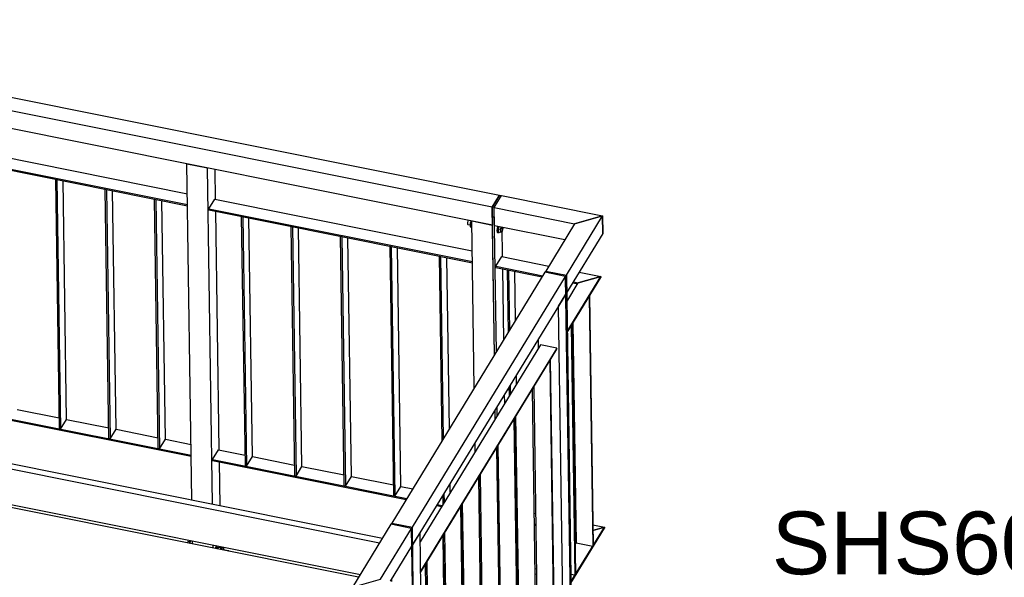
# Model space of a CAD drawing. Header units: millimetres. Extents: x 1838 to 190192, y -28 to 11710.
# Tile 43 of 80: x 57087 to 59334, y 5368 to 6641. Entities that reach past the tile are written whole.
import ezdxf

# ---------------------------------------------------------------- set-up
doc = ezdxf.new("R2010")
doc.units = ezdxf.units.MM
doc.styles.add('Arial', font='ARIAL.TTF', dxfattribs={"height": 0.2})

# ---------------------------------------------------------------- blocks, each defined once
blk = doc.blocks.new('Part-95587 - 18971')
at = {"color": 7}
for p, q in [((57518.9, 6209), (57532.4, 6231.1)), ((57532.4, 6231.1), (58120, 6113.5)), ((57518.9, 6206.6), (57518.9, 6209)), ((57518.9, 6209), (58120.4, 6088.6)), ((57518.9, 6206.6), (58120.4, 6086.2))]:
    blk.add_line(p, q, dxfattribs=at)
blk = doc.blocks.new('Part-97974 - 18971')
at = {"color": 7}
for p, q in [((58387.6, 6010.3), (58386.6, 6008.6)), ((58386.6, 6008.6), (58395, 5439)), ((58387.6, 6010.3), (58396, 5440.6)), ((58349.9, 5948.7), (58357.3, 5446.5)), ((58357.3, 5446.5), (58395, 5439)), ((58396, 5440.6), (58395, 5439))]:
    blk.add_line(p, q, dxfattribs=at)
blk = doc.blocks.new('Part-97955 - 18971')
at = {"color": 7}
for p, q in [((57983.8, 5441.9), (58000.7, 5469.6)), ((58002.5, 5345.2), (58000.7, 5469.6)), ((57985.1, 5348.6), (57983.8, 5441.9)), ((57987.2, 5208.8), (57986.2, 5276.9)), ((58004.6, 5205.3), (58003.6, 5273.4)), ((57995.6, 4636.7), (57987.6, 5181.4)), ((58013, 4633.2), (58005, 5178)), ((57948.6, 4646.1), (57947.7, 4704.7)), ((57950.5, 4519.5), (57949, 4618.8)), ((57997.5, 4510.1), (57996, 4609.3)), ((58014.9, 4506.6), (58013.4, 4605.9))]:
    blk.add_line(p, q, dxfattribs=at)
blk = doc.blocks.new('Part-98097 - 18971')
at = {"color": 7}
for p, q in [((56877.1, 5767.1), (56890.6, 5789.2)), ((56890.6, 5789.2), (56951.4, 5777.1)), ((56877.1, 5764.7), (56877.1, 5767.1)), ((56877.1, 5767.1), (57478.5, 5646.7)), ((56877.1, 5764.7), (57478.6, 5644.3)), ((56968.1, 5773.7), (57064.3, 5754.5)), ((57081, 5751.1), (57177.2, 5731.9)), ((57193.9, 5728.5), (57290.1, 5709.2)), ((57306.8, 5705.9), (57403.1, 5686.6)), ((57419.8, 5683.3), (57478.2, 5671.6))]:
    blk.add_line(p, q, dxfattribs=at)
blk = doc.blocks.new('Part-97984 - 18971')
at = {"color": 7}
for p, q in [((57934.4, 5489.2), (57936.1, 5491.9)), ((57981.5, 5479.7), (57934.4, 5489.2)), ((57936.1, 5491.9), (57983.2, 5482.5)), ((57981.5, 5479.7), (57983.2, 5482.5)), ((57983.4, 5349), (57981.5, 5479.7)), ((57985.1, 5348.6), (57983.2, 5482.5)), ((57936.4, 5358.4), (57936.3, 5364.2)), ((57985.5, 5209.1), (57984.5, 5277.3)), ((57987.2, 5208.8), (57986.2, 5276.9)), ((57992.6, 4728.3), (57985.9, 5181.8)), ((57994.3, 4731.1), (57987.6, 5181.4)), ((57965.5, 4733.7), (57973.5, 4732.1)), ((57990.2, 4728.8), (57992.6, 4728.3)), ((57992.6, 4728.3), (57994.3, 4731.1))]:
    blk.add_line(p, q, dxfattribs=at)
blk = doc.blocks.new('Part-97956 - 18971')
at = {"color": 7}
for p, q in [((58334.8, 6057.8), (58417.6, 6193.3)), ((58417.6, 6193.3), (58353.7, 6175.1)), ((58418.2, 6152.8), (58417.6, 6193.3)), ((58353.7, 6175.1), (58287.7, 6067.2)), ((58418.2, 6152.8), (58335.4, 6017.2)), ((58287.7, 6067.2), (58334.8, 6057.8)), ((58335.4, 6017.2), (58334.8, 6057.8))]:
    blk.add_line(p, q, dxfattribs=at)
blk = doc.blocks.new('Part-97968 - 18971')
at = {"color": 7}
for p, q in [((58173.9, 6077.9), (58187.4, 6100)), ((58187.4, 6100), (58294.6, 6078.5)), ((58173.9, 6077.9), (58281.1, 6056.4)), ((58173.9, 6075.4), (58173.9, 6077.9)), ((58173.9, 6075.4), (58279.8, 6054.2)), ((58413.2, 6054.8), (58362.1, 6040.2)), ((58364.3, 6064.6), (58413.2, 6054.8)), ((58413.3, 6052.3), (58413.2, 6054.8)), ((58349.5, 6040.3), (58360.7, 6038)), ((58350.8, 6042.5), (58362.1, 6040.2))]:
    blk.add_line(p, q, dxfattribs=at)
blk = doc.blocks.new('Part-97961 - 18971')
at = {"color": 7}
for p, q in [((58257.4, 5797.3), (58256.4, 5795.7)), ((58256.4, 5795.7), (58263.8, 5292.8)), ((58264.8, 5292.6), (58257.4, 5797.3)), ((58226.2, 5300.4), (58219.7, 5735.7))]:
    blk.add_line(p, q, dxfattribs=at)
blk = doc.blocks.new('Part-98094 - 18971')
at = {"color": 7}
for p, q in [((56868.6, 6339.2), (56882.2, 6361.3)), ((56882.2, 6361.3), (57469.7, 6243.7)), ((56868.7, 6336.8), (56868.6, 6339.2)), ((56868.6, 6339.2), (57470.1, 6218.8)), ((56868.7, 6336.8), (57470.1, 6216.3))]:
    blk.add_line(p, q, dxfattribs=at)
blk = doc.blocks.new('Part-98096 - 18971')
at = {"color": 7}
for p, q in [((57282.1, 6254), (57284.9, 6253.4)), ((57290.5, 5684.3), (57282.1, 6254)), ((57284.9, 6253.4), (57293.3, 5683.8)), ((57306.8, 5705.9), (57298.8, 6250.7)), ((57293.3, 5683.8), (57306.8, 5705.9)), ((57293.3, 5683.8), (57290.5, 5684.3))]:
    blk.add_line(p, q, dxfattribs=at)
blk = doc.blocks.new('Part-95583 - 18971')
at = {"color": 7}
for p, q in [((57706.5, 6169), (57709.3, 6168.5)), ((57714.9, 5599.4), (57706.5, 6169)), ((57709.3, 6168.5), (57717.7, 5598.8)), ((57731.3, 5620.9), (57723.2, 6165.7)), ((57717.7, 5598.8), (57731.3, 5620.9)), ((57717.7, 5598.8), (57714.9, 5599.4))]:
    blk.add_line(p, q, dxfattribs=at)
blk = doc.blocks.new('Part-97964 - 18971')
at = {"color": 7}
for p, q in [((58134.7, 5596.5), (58135.7, 5598.2)), ((58138.8, 5317.9), (58134.7, 5596.5)), ((58139.8, 5317.7), (58135.7, 5598.2)), ((58101.2, 5325.4), (58098, 5536.6)), ((58103.2, 5185.6), (58102.2, 5253.7)), ((58140.9, 5178), (58139.9, 5246.2)), ((58141.9, 5177.8), (58140.9, 5245.9)), ((58105.4, 5034.4), (58103.6, 5158.2)), ((58143.1, 5026.9), (58141.3, 5150.7)), ((58144.1, 5028.5), (58142.3, 5150.5)), ((58105.4, 5034.4), (58143.1, 5026.9)), ((58143.1, 5026.9), (58144.1, 5028.5))]:
    blk.add_line(p, q, dxfattribs=at)
blk = doc.blocks.new('Part-22442 - 18971')
at = {"color": 7}
for p, q in [((56793.9, 5581.9), (56628.2, 5310.8)), ((57860.6, 5368.3), (56793.9, 5581.9)), ((56628.2, 5310.8), (57888.7, 5058.5)), ((56628.3, 5307.7), (56628.2, 5310.8)), ((57927.4, 5050.7), (57930.4, 5050.1)), ((58019.4, 5032.3), (58022.4, 5031.7)), ((58061.1, 5023.9), (58064.1, 5023.3))]:
    blk.add_line(p, q, dxfattribs=at)
blk = doc.blocks.new('Part-97960 - 18971')
at = {"color": 7}
for p, q in [((58298, 5863.7), (58297, 5862.1)), ((58297, 5862.1), (58305.4, 5292.4)), ((58298, 5863.7), (58306.4, 5294.1)), ((58260.3, 5802.1), (58267.7, 5299.9)), ((58267.7, 5299.9), (58305.4, 5292.4)), ((58306.4, 5294.1), (58305.4, 5292.4))]:
    blk.add_line(p, q, dxfattribs=at)
blk = doc.blocks.new('Part-97969 - 18971')
at = {"color": 7}
for p, q in [((58170.1, 6211.8), (58187.1, 6239.5)), ((58187.1, 6239.5), (58417.6, 6193.3)), ((58170.7, 6171.3), (58170.1, 6211.8)), ((58170.1, 6211.8), (58353.7, 6175.1)), ((58353.7, 6175.1), (58417.6, 6193.3)), ((58417.6, 6193.3), (58418.2, 6152.8)), ((58170.7, 6171.3), (58331.6, 6139.1))]:
    blk.add_line(p, q, dxfattribs=at)
blk = doc.blocks.new('Part-97971 - 18971')
at = {"color": 7}
for p, q in [((58336.7, 5929.5), (58413.2, 6054.8)), ((58336.7, 5927.1), (58413.3, 6052.3)), ((58362.1, 6040.2), (58413.2, 6054.8)), ((58413.2, 6054.8), (58413.3, 6052.3)), ((58335.7, 5997), (58362.1, 6040.2))]:
    blk.add_line(p, q, dxfattribs=at)
blk = doc.blocks.new('Part-98095 - 18971')
at = {"color": 7}
for p, q in [((57395, 6231.4), (57397.8, 6230.8)), ((57403.4, 5661.7), (57395, 6231.4)), ((57397.8, 6230.8), (57406.2, 5661.2)), ((57419.8, 5683.3), (57411.7, 6228)), ((57406.2, 5661.2), (57419.8, 5683.3)), ((57406.2, 5661.2), (57403.4, 5661.7))]:
    blk.add_line(p, q, dxfattribs=at)
blk = doc.blocks.new('Part-97985 - 18971')
at = {"color": 7}
for p, q in [((58165.4, 6212.8), (58182.3, 6240.4)), ((58170.1, 6211.8), (58187.1, 6239.5)), ((58182.3, 6240.4), (58187.1, 6239.5)), ((58170.1, 6211.8), (58165.4, 6212.8)), ((58170.4, 5875.3), (58165.4, 6212.8)), ((58175, 5882.8), (58170.1, 6211.8)), ((58189.1, 6099.7), (58188.1, 6167.8)), ((58191.9, 5910.4), (58189.5, 6072.3)), ((58194, 5765.3), (58193.7, 5785.5)), ((58177.1, 5737.6), (58176.8, 5757.8)), ((58172.6, 5730.1), (58172.3, 5750.3)), ((58181.2, 5460.4), (58178.2, 5667.7)), ((58181.2, 5460.4), (58182.2, 5462.1)), ((58179.3, 5460.8), (58181.2, 5460.4))]:
    blk.add_line(p, q, dxfattribs=at)
blk = doc.blocks.new('Part-55017 - 18971')
at = {"color": 7}
for p, q in [((57480, 5545), (57468.7, 6311.8)), ((57468.7, 6311.8), (57515.8, 6302.4)), ((57527.1, 5535.6), (57515.8, 6302.4)), ((57534.2, 6230.8), (57533.1, 6298.9)), ((57542.6, 5658.7), (57534.6, 6203.5)), ((57544.5, 5532.1), (57543, 5631.4)), ((57481.5, 5444.2), (57481.4, 5451.4)), ((57528.6, 5434.8), (57528.5, 5442)), ((57545.9, 5431.3), (57545.8, 5438.5))]:
    blk.add_line(p, q, dxfattribs=at)
blk = doc.blocks.new('Part-55026 - 18971')
at = {"color": 7}
blk.add_line((57474.7, 5445.6), (57478.6, 5451.9), dxfattribs=at)
blk = doc.blocks.new('Bolt-55027 - 18971')
at = {"color": 7}
for p, q in [((57470.9, 5449.8), (57469.8, 5446.6)), ((57470.9, 5449.8), (57474, 5450.6)), ((57475.2, 5448.9), (57470.9, 5449.8)), ((57474, 5450.6), (57475.8, 5450.2)), ((57474.7, 5447.8), (57474.2, 5445.7)), ((57476.7, 5452.3), (57474.7, 5447.8)), ((57536, 5440.5), (57534, 5436)), ((57536.8, 5435.4), (57538.8, 5439.9)), ((57534, 5436), (57533.5, 5433.8)), ((57536.3, 5433.2), (57536.8, 5435.4)), ((57540, 5436.4), (57538.8, 5432.7)), ((57540, 5436.4), (57543.3, 5437.2)), ((57549.4, 5434.5), (57540, 5436.4)), ((57543.3, 5437.2), (57552.7, 5435.3)), ((57546.3, 5438.4), (57546.4, 5437.7)), ((57546.4, 5437.7), (57546.3, 5436.6)), ((57548.2, 5430.9), (57549.4, 5434.5)), ((57552.7, 5435.3), (57549.4, 5434.5)), ((57550.5, 5431.5), (57563.7, 5428.9)), ((57552.8, 5431.1), (57552.7, 5435.3)), ((57562.8, 5427.9), (57563.7, 5428.9)), ((57563.7, 5428.9), (57564.5, 5428.3)), ((57564.5, 5428.3), (57564.6, 5427.6))]:
    blk.add_line(p, q, dxfattribs=at)
blk = doc.blocks.new('Part-98091 - 18971')
at = {"color": 7}
for p, q in [((57169.2, 6276.6), (57172, 6276)), ((57177.6, 5707), (57169.2, 6276.6)), ((57172, 6276), (57180.4, 5706.4)), ((57193.9, 5728.5), (57185.9, 6273.3)), ((57180.4, 5706.4), (57193.9, 5728.5)), ((57180.4, 5706.4), (57177.6, 5707))]:
    blk.add_line(p, q, dxfattribs=at)
blk = doc.blocks.new('Part-95588 - 18971')
at = {"color": 7}
for p, q in [((58045.3, 6101.2), (58048.1, 6100.6)), ((58051.5, 5680.7), (58045.3, 6101.2)), ((58054.2, 5685.2), (58048.1, 6100.6)), ((58067.8, 5707.3), (58062, 6097.8)), ((58069.9, 5562.1), (58069.6, 5582.4)), ((58053.6, 5535.5), (58053.3, 5555.7)), ((58056.4, 5540), (58056.1, 5560.2))]:
    blk.add_line(p, q, dxfattribs=at)
blk = doc.blocks.new('Part-95582 - 18971')
at = {"color": 7}
for p, q in [((57819.4, 6146.4), (57822.3, 6145.8)), ((57827.8, 5576.8), (57819.4, 6146.4)), ((57822.3, 6145.8), (57830.7, 5576.2)), ((57844.2, 5598.3), (57836.1, 6143.1)), ((57830.7, 5576.2), (57844.2, 5598.3)), ((57830.7, 5576.2), (57827.8, 5576.8))]:
    blk.add_line(p, q, dxfattribs=at)
blk = doc.blocks.new('Part-95584 - 18971')
at = {"color": 7}
for p, q in [((57593.6, 6191.6), (57596.4, 6191.1)), ((57602, 5622), (57593.6, 6191.6)), ((57596.4, 6191.1), (57604.8, 5621.4)), ((57618.3, 5643.5), (57610.3, 6188.3)), ((57604.8, 5621.4), (57618.3, 5643.5)), ((57604.8, 5621.4), (57602, 5622))]:
    blk.add_line(p, q, dxfattribs=at)
blk = doc.blocks.new('Part-95589 - 18971')
at = {"color": 7}
for p, q in [((57932.4, 6123.8), (57935.2, 6123.2)), ((57940.8, 5554.1), (57932.4, 6123.8)), ((57935.2, 6123.2), (57943.6, 5553.6)), ((57957.1, 5575.7), (57949.1, 6120.5)), ((57943.6, 5553.6), (57957.1, 5575.7)), ((57943.6, 5553.6), (57940.8, 5554.1))]:
    blk.add_line(p, q, dxfattribs=at)
blk = doc.blocks.new('Part-95590 - 18971')
at = {"color": 7}
for p, q in [((57527.3, 5636.9), (57540.8, 5659.1)), ((57540.8, 5659.1), (57601.6, 5646.9)), ((57618.3, 5643.5), (57714.5, 5624.3)), ((57527.4, 5634.5), (57527.3, 5636.9)), ((57527.3, 5636.9), (57970.5, 5548.2)), ((57527.4, 5634.5), (57969.2, 5546)), ((57731.3, 5620.9), (57827.5, 5601.7)), ((57844.2, 5598.3), (57940.4, 5579.1)), ((57957.1, 5575.7), (57984, 5570.3)), ((58038.9, 5532.1), (58050.1, 5529.8)), ((58040.2, 5534.2), (58051.5, 5532)), ((58095.3, 5523.2), (58098.2, 5522.6)), ((58095.3, 5520.8), (58098.3, 5520.2))]:
    blk.add_line(p, q, dxfattribs=at)
blk = doc.blocks.new('Part-97926 - 18971')
at = {"color": 7}
for p, q in [((56006.2, 5827.7), (57908.5, 5446.8)), ((56013, 5838.7), (57915.3, 5457.8)), ((56007.4, 5746.5), (57864.5, 5374.7)), ((58055.1, 5429.8), (58058.1, 5429.2)), ((58055.3, 5417.4), (58058.3, 5416.8)), ((58096.8, 5421.5), (58099.7, 5420.9)), ((58096.9, 5409), (58099.9, 5408.4)), ((58138.4, 5413.2), (58141.4, 5412.6)), ((58138.6, 5400.7), (58141.6, 5400.1)), ((58180.1, 5404.8), (58183.1, 5404.2)), ((58221.8, 5396.5), (58224.8, 5395.9)), ((58180.3, 5392.4), (58183.3, 5391.8)), ((58222, 5384), (58224.9, 5383.4)), ((58263.4, 5388.1), (58266.4, 5387.5)), ((58263.6, 5375.7), (58266.6, 5375.1))]:
    blk.add_line(p, q, dxfattribs=at)
blk = doc.blocks.new('Part-97952 - 18971')
at = {"color": 7}
for p, q in [((58124.6, 5800.3), (58119, 6181.6)), ((58119, 6181.6), (58166, 6172.2)), ((58170.4, 5875.3), (58166, 6172.2)), ((58172.6, 5730.1), (58172.3, 5750.3)), ((58126.8, 5655.2), (58126.5, 5675.4))]:
    blk.add_line(p, q, dxfattribs=at)
blk = doc.blocks.new('Part-97953 - 18971')
at = {"color": 7}
for p, q in [((58261.6, 5514.7), (58264.6, 5514.1)), ((58220.3, 5498.2), (58223.3, 5497.6)), ((58220.3, 5495.7), (58223.3, 5495.1)), ((58261.9, 5489.8), (58264.9, 5489.2)), ((58262, 5487.4), (58265, 5486.8)), ((58353.6, 5496.3), (58356.6, 5495.7)), ((58395.3, 5488), (58421.7, 5482.7)), ((58354, 5471.4), (58357, 5470.8)), ((58354, 5469), (58357, 5468.4)), ((58421.7, 5482.7), (58395.5, 5475.2)), ((58421.7, 5480.3), (58421.7, 5482.7))]:
    blk.add_line(p, q, dxfattribs=at)
blk = doc.blocks.new('Part-97954 - 18971')
at = {"color": 7}
for p, q in [((58316.8, 5986.8), (58333.7, 6014.5)), ((58344.6, 5276.7), (58333.7, 6014.5)), ((58327.2, 5280.1), (58316.8, 5986.8)), ((58271.3, 5891.6), (58271, 5911.9)), ((58282.2, 5149.7), (58281.2, 5217.9)), ((58329.3, 5140.3), (58328.3, 5208.4)), ((58346.6, 5136.8), (58345.6, 5205)), ((58284, 5026.5), (58282.6, 5122.4)), ((58331.1, 5017.1), (58329.7, 5113)), ((58348, 5044.8), (58347, 5109.5)), ((58348, 5044.8), (58331.1, 5017.1)), ((58331.1, 5017.1), (58284, 5026.5))]:
    blk.add_line(p, q, dxfattribs=at)
blk = doc.blocks.new('Part-97957 - 18971')
at = {"color": 7}
for p, q in [((58345.1, 5357.4), (58421.7, 5482.7)), ((58345.1, 5355), (58421.7, 5480.3)), ((58395.5, 5475.2), (58421.7, 5482.7)), ((58421.7, 5482.7), (58421.7, 5480.3)), ((58354.4, 5441.8), (58357.3, 5446.5))]:
    blk.add_line(p, q, dxfattribs=at)
blk = doc.blocks.new('Part-97962 - 18971')
at = {"color": 7}
for p, q in [((58215.8, 5729.3), (58216.8, 5731)), ((58222.1, 5301.2), (58215.8, 5729.3)), ((58223.2, 5301), (58216.8, 5731)), ((58184.5, 5308.7), (58179.2, 5669.3)), ((58224.2, 5161.3), (58223.2, 5229.5)), ((58225.2, 5161.3), (58224.2, 5229.3)), ((58225.1, 5161.1), (58225.2, 5161.3))]:
    blk.add_line(p, q, dxfattribs=at)
blk = doc.blocks.new('Part-97963 - 18971')
at = {"color": 7}
for p, q in [((58176.3, 5664.6), (58175.3, 5662.9)), ((58181.5, 5309.3), (58176.3, 5664.6)), ((58175.3, 5662.9), (58180.5, 5309.5)), ((58142.8, 5317.1), (58138.6, 5603)), ((58144.9, 5177.2), (58143.9, 5245.3)), ((58146, 5100.8), (58145.3, 5149.9)), ((58146, 5100.8), (58155.9, 5098.8))]:
    blk.add_line(p, q, dxfattribs=at)
blk = doc.blocks.new('Part-97965 - 18971')
at = {"color": 7}
for p, q in [((58094.1, 5530.2), (58095.1, 5531.8)), ((58097.1, 5326.2), (58094.1, 5530.2)), ((58098.2, 5326), (58095.1, 5531.8)), ((58059.5, 5333.7), (58057.5, 5470.2)), ((58061.5, 5193.9), (58060.5, 5262)), ((58099.2, 5186.4), (58098.2, 5254.5)), ((58100.2, 5186.2), (58099.2, 5254.3)), ((58064.9, 4968), (58061.9, 5166.6)), ((58102.5, 4960.5), (58099.6, 5159)), ((58103.5, 4962.2), (58100.6, 5158.8)), ((58064.9, 4968), (58082.7, 4964.5)), ((58099.4, 4961.1), (58102.5, 4960.5)), ((58102.5, 4960.5), (58103.5, 4962.2))]:
    blk.add_line(p, q, dxfattribs=at)
blk = doc.blocks.new('Part-97966 - 18971')
at = {"color": 7}
for p, q in [((58053.5, 5463.8), (58054.6, 5465.4)), ((58055.4, 5334.6), (58053.5, 5463.8)), ((58056.5, 5334.3), (58054.6, 5465.4)), ((58017.8, 5342.1), (58016.9, 5403.8)), ((58019.9, 5202.2), (58018.9, 5270.4)), ((58057.5, 5194.7), (58056.5, 5262.8)), ((58058.6, 5194.5), (58057.5, 5262.6)), ((58024.3, 4901.6), (58020.3, 5174.9)), ((58061.9, 4894.1), (58057.9, 5167.4)), ((58063, 4895.8), (58059, 5167.2)), ((58024.3, 4901.6), (58061.9, 4894.1)), ((58061.9, 4894.1), (58063, 4895.8))]:
    blk.add_line(p, q, dxfattribs=at)
blk = doc.blocks.new('Part-97967 - 18971')
at = {"color": 7}
for p, q in [((58013, 5397.4), (58014, 5399)), ((58013.8, 5342.9), (58013, 5397.4)), ((58014.8, 5342.7), (58014, 5399)), ((58015.8, 5203), (58014.8, 5271.2)), ((58016.9, 5202.8), (58015.9, 5271)), ((58021.4, 4827.7), (58016.2, 5175.7)), ((58022.4, 4829.4), (58017.3, 5175.5)), ((58021.4, 4827.7), (58010.1, 4830)), ((58022.4, 4829.4), (58021.4, 4827.7))]:
    blk.add_line(p, q, dxfattribs=at)
blk = doc.blocks.new('Part-97970 - 18971')
at = {"color": 7}
for p, q in [((58286, 6064.5), (57936.1, 5491.9)), ((57983.2, 5482.5), (58333.1, 6055)), ((58333.1, 6055), (58286, 6064.5)), ((58333.7, 6014.5), (58333.1, 6055)), ((58333.7, 6014.5), (57983.8, 5441.9)), ((57936.1, 5491.9), (57983.2, 5482.5)), ((57983.8, 5441.9), (57983.2, 5482.5))]:
    blk.add_line(p, q, dxfattribs=at)
blk = doc.blocks.new('Part-97972 - 18971')
at = {"color": 7}
for p, q in [((58275.7, 5898.9), (58001, 5449.4)), ((58313.3, 5891.3), (58002, 5381.9)), ((58002, 5379.4), (58313.4, 5888.9)), ((58313.3, 5891.3), (58275.7, 5898.9)), ((58313.4, 5888.9), (58313.3, 5891.3))]:
    blk.add_line(p, q, dxfattribs=at)
blk = doc.blocks.new('Part-97975 - 18971')
at = {"color": 7}
for p, q in [((58347, 5943.9), (58346, 5942.3)), ((58346, 5942.3), (58354.4, 5372.6)), ((58347, 5943.9), (58355.4, 5374.3)), ((58354.4, 5372.6), (58344.9, 5374.5)), ((58355.4, 5374.3), (58354.4, 5372.6))]:
    blk.add_line(p, q, dxfattribs=at)
blk = doc.blocks.new('Part-97983 - 18971')
at = {"color": 7}
for p, q in [((57934.4, 5489.2), (57846.5, 5345.3)), ((57981.5, 5479.7), (57934.4, 5489.2)), ((57910.5, 5363.6), (57981.5, 5479.7)), ((57982.1, 5439.2), (57981.5, 5479.7)), ((57933.1, 5359), (57982.1, 5439.2)), ((57846.5, 5345.3), (57910.5, 5363.6)), ((57846.5, 5345.3), (57847.1, 5304.8))]:
    blk.add_line(p, q, dxfattribs=at)
blk = doc.blocks.new('Part-97986 - 18971')
at = {"color": 7}
for p, q in [((58286, 6064.5), (58287.7, 6067.2)), ((58333.1, 6055), (58286, 6064.5)), ((58287.7, 6067.2), (58334.8, 6057.8)), ((58333.1, 6055), (58334.8, 6057.8)), ((58344.2, 5303.6), (58333.1, 6055)), ((58334.8, 6057.8), (58345.9, 5306.4)), ((58344.2, 5303.6), (58345.9, 5306.4))]:
    blk.add_line(p, q, dxfattribs=at)
blk = doc.blocks.new('Bolt-97992 - 18971')
at = {"color": 7}
for p, q in [((58110.7, 6182.6), (58109.9, 6180.7)), ((58111.3, 6183.2), (58110.7, 6182.6)), ((58117.2, 6182), (58115.4, 6176.3)), ((58109.3, 6178.2), (58109.1, 6175.8)), ((58109.1, 6175.8), (58109.4, 6174.1)), ((58109.9, 6180.7), (58109.3, 6178.2)), ((58109.4, 6174.1), (58110, 6173.7)), ((58110, 6173.7), (58115.5, 6172.6)), ((58115.4, 6176.3), (58115.5, 6168.4)), ((58115.4, 6176.3), (58119.1, 6175.6)), ((58115.5, 6168.4), (58119.2, 6167.6)), ((58176.5, 6164.1), (58176.1, 6159.3)), ((58176.1, 6159.3), (58176.6, 6156)), ((58177.7, 6169.1), (58176.5, 6164.1)), ((58178, 6169.8), (58177.7, 6169.1)), ((58178, 6158.9), (58178.4, 6163.7)), ((58178.5, 6155.6), (58178, 6158.9)), ((58178.4, 6163.7), (58179.6, 6168.7)), ((58180.6, 6169.3), (58178.8, 6163.8)), ((58178.8, 6163.8), (58178.9, 6156.8)), ((58178.8, 6163.8), (58184.8, 6162.6)), ((58179.6, 6168.7), (58179.9, 6169.4)), ((58184.8, 6162.6), (58186.6, 6168.1)), ((58184.9, 6155.6), (58184.8, 6162.6)), ((58190, 6163.9), (58187.5, 6156.2)), ((58189.9, 6167.4), (58190, 6163.9)), ((58176.6, 6156), (58177.9, 6155)), ((58177.9, 6155), (58179.8, 6154.6)), ((58179.8, 6154.6), (58178.5, 6155.6)), ((58178.9, 6156.8), (58184.9, 6155.6)), ((58181.4, 6156.3), (58179.8, 6154.6)), ((58187.5, 6156.2), (58184.9, 6155.6))]:
    blk.add_line(p, q, dxfattribs=at)
blk = doc.blocks.new('Part-98078 - 18971')
at = {"color": 7}
for p, q in [((56165.7, 6613.2), (56182.6, 6640.8)), ((56182.6, 6640.8), (58182.3, 6240.4)), ((58165.4, 6212.8), (56165.7, 6613.2)), ((56166.3, 6572.6), (56165.7, 6613.2)), ((58166, 6172.2), (56166.3, 6572.6)), ((58182.3, 6240.4), (58165.4, 6212.8)), ((58165.4, 6212.8), (58166, 6172.2))]:
    blk.add_line(p, q, dxfattribs=at)
blk = doc.blocks.new('Part-98082 - 18971')
at = {"color": 7}
for p, q in [((58200.6, 6070.1), (58203.4, 6069.5)), ((58202.6, 5928), (58200.6, 6070.1)), ((58205.4, 5932.5), (58203.4, 6069.5)), ((58218.9, 5954.7), (58217.3, 6066.8)), ((58221.1, 5809.5), (58220.8, 5829.7)), ((58204.8, 5782.9), (58204.5, 5803.1)), ((58207.5, 5787.4), (58207.2, 5807.6)), ((58220, 5513.4), (58223, 5518.2))]:
    blk.add_line(p, q, dxfattribs=at)
blk = doc.blocks.new('Mark-98294 - 18971')
at = {"color": 136}
for p, q in [((58420.9, 4926.6), (58773.7, 5344.9)), ((58773.7, 5344.9), (59656.7, 5344.9))]:
    blk.add_line(p, q, dxfattribs=at)
at = {"color": 30, "style": 'Arial'}
blk.add_text('SHS60*3', height=143.26, dxfattribs=at).set_placement((58803.7, 5374.9))

msp = doc.modelspace()

# ---------------------------------------------------------------- block references
for name in ['Part-98078 - 18971', 'Part-98094 - 18971', 'Part-55017 - 18971', 'Part-98091 - 18971', 'Part-98096 - 18971', 'Part-98095 - 18971', 'Part-95587 - 18971', 'Part-97985 - 18971', 'Part-97969 - 18971', 'Part-95584 - 18971', 'Bolt-97992 - 18971', 'Part-97952 - 18971', 'Part-97956 - 18971', 'Part-95583 - 18971', 'Part-95582 - 18971', 'Part-95589 - 18971', 'Part-95588 - 18971', 'Part-97968 - 18971', 'Part-98082 - 18971', 'Part-97970 - 18971', 'Part-97986 - 18971', 'Part-97971 - 18971', 'Part-97954 - 18971', 'Part-97974 - 18971', 'Part-97975 - 18971', 'Part-97972 - 18971', 'Part-97960 - 18971', 'Part-97926 - 18971', 'Part-98097 - 18971', 'Part-97961 - 18971', 'Part-97962 - 18971', 'Part-97963 - 18971', 'Part-95590 - 18971', 'Part-97964 - 18971', 'Part-22442 - 18971', 'Part-97965 - 18971', 'Mark-98294 - 18971', 'Part-97953 - 18971', 'Part-97983 - 18971', 'Part-97984 - 18971', 'Part-97955 - 18971', 'Part-97966 - 18971', 'Part-97957 - 18971', 'Bolt-55027 - 18971', 'Part-55026 - 18971', 'Part-97967 - 18971']:
    msp.add_blockref(name, (0, 0))

doc.saveas('drawing.dxf')
